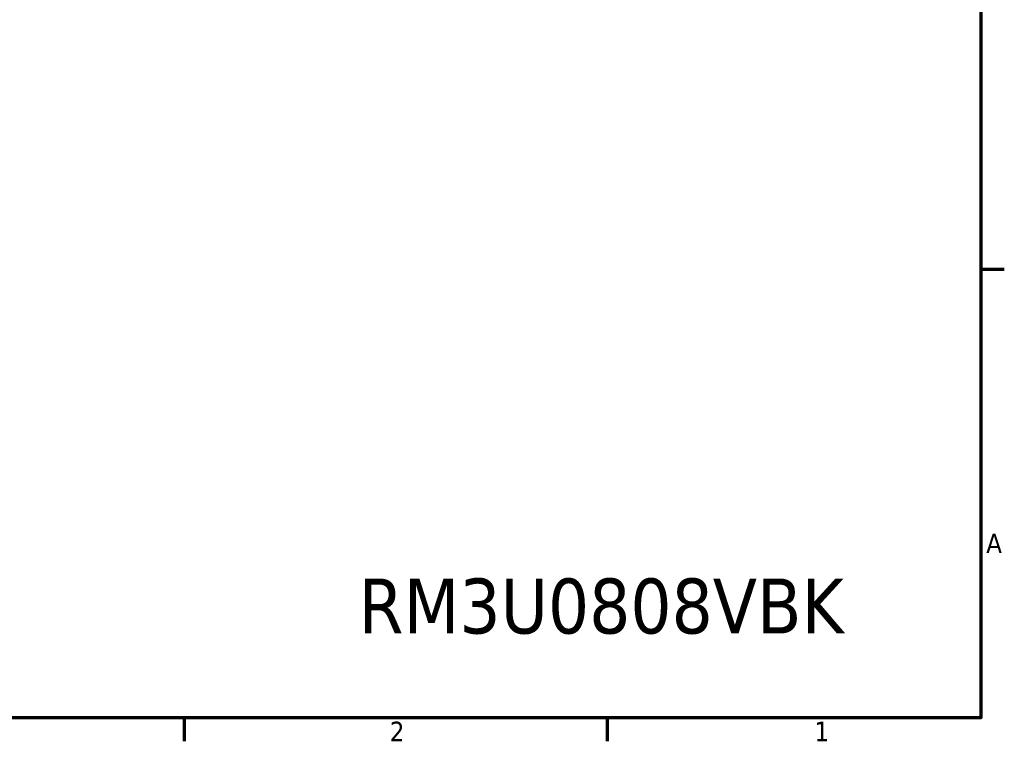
# Model space of a CAD drawing. Header units: millimetres. Extents: x 4 to 1435, y 25 to 906.
# Tile 12 of 18: x 1010 to 1428, y 32 to 339. Entities that reach past the tile are written whole.
import ezdxf

# ---------------------------------------------------------------- set-up
doc = ezdxf.new("R2010")
doc.units = ezdxf.units.MM
doc.header["$LTSCALE"] = 1.666667
doc.layers.add('Border (ANSI)', color=7, linetype='Continuous', lineweight=70)
doc.layers.add('Symbol (ANSI)', color=7, linetype='Continuous', lineweight=25)
doc.styles.add('Note Text (ANSI)', font='tahoma.ttf')

# ---------------------------------------------------------------- blocks, each defined once
blk = doc.blocks.new('Borders Default Border')
at = {"layer": 'Border (ANSI)'}
for p, q in [((850.9, 139.7), (856.92, 139.7)), ((647.7, 25.4), (647.7, 19.38)), ((755.65, 25.4), (755.65, 19.38))]:
    blk.add_line(p, q, dxfattribs=at)
at = {"layer": 'Border (ANSI)', "flags": 128}
blk.add_lwpolyline([(12.7, 25.4), (12.7, 533.4), (850.9, 533.4), (850.9, 25.4), (12.7, 25.4)], dxfattribs=at)
at = {"layer": 'Border (ANSI)', "char_height": 5, "attachment_point": 7, "style": 'Note Text (ANSI)'}
for s, insert in [('A', (852.29, 67.35)), ('2', (700.16, 19.38)), ('1', (808.5, 19.38))]:
    blk.add_mtext(s, dxfattribs=dict(at, insert=insert))

msp = doc.modelspace()

# ---------------------------------------------------------------- block references
at = {"xscale": 1.666666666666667, "yscale": 1.666666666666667, "zscale": 1.666666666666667}
msp.add_blockref('Borders Default Border', (0, 0), dxfattribs=at)

# ---------------------------------------------------------------- texts
at = {"layer": 'Symbol (ANSI)', "insert": (1256.843, 89.565), "char_height": 23.33333, "width": 210.17019, "attachment_point": 5, "style": 'Note Text (ANSI)'}
msp.add_mtext('{\\fTahoma|b0|i0;\\H23.3333;RM3U0808VBK}', dxfattribs=at)

doc.saveas('drawing.dxf')
